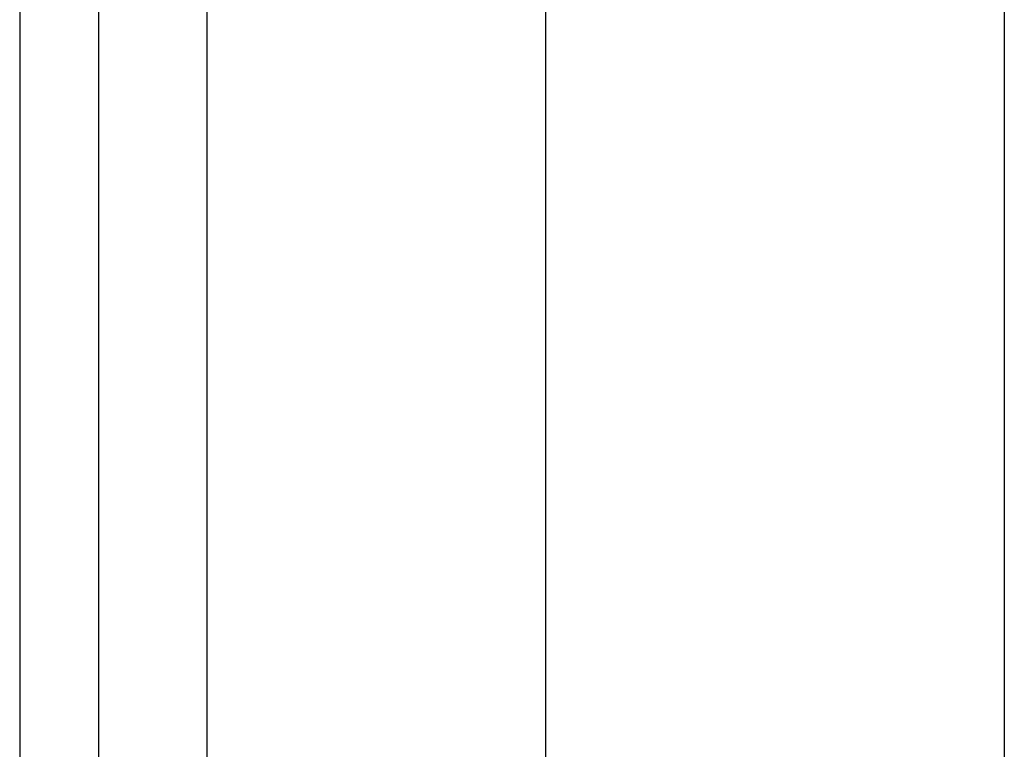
# Model space of a CAD drawing. Header units: inches. Extents: x 6 to 173, y 11 to 93.
# Tile 12 of 214: x 5.539 to 6.385, y 32.061 to 32.688. Entities that reach past the tile are written whole.
import ezdxf

# ---------------------------------------------------------------- set-up
doc = ezdxf.new("R2010")
doc.units = ezdxf.units.IN
doc.header["$MEASUREMENT"] = 0
doc.layers.add('Visible Edges(ANSI)', color=7, linetype='Continuous', lineweight=25)
doc.layers.add('Visible Tangent Edges(ANSI)', color=7, linetype='Continuous', lineweight=25)

msp = doc.modelspace()

# ---------------------------------------------------------------- linework, layer by layer
at = {"layer": 'Visible Edges(ANSI)'}
for p, q in [((5.53945, 70.61773), (5.53945, 29.13673)), ((5.60745, 29.13673), (5.60745, 70.61773)), ((5.99146, 29.79413), (5.99146, 32.84281)), ((6.38516, 32.84187), (6.38516, 29.79413))]:
    msp.add_line(p, q, dxfattribs=at)
at = {"layer": 'Visible Tangent Edges(ANSI)'}
msp.add_line((5.70045, 29.13673), (5.70045, 70.61773), dxfattribs=at)

doc.saveas('drawing.dxf')
